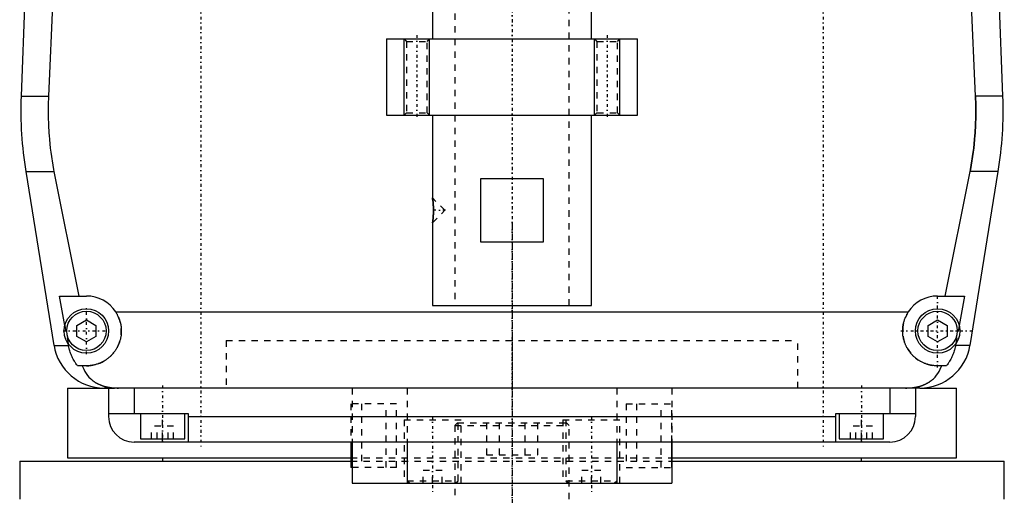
# Model space of a CAD drawing. Extents: x -120 to 120, y -1 to 1086.
# Tile 2 of 8: x -78 to 78, y 364 to 439. Entities that reach past the tile are written whole.
import ezdxf

# ---------------------------------------------------------------- set-up
doc = ezdxf.new("R2010")
doc.units = 0
doc.linetypes.add('CENTER', pattern=[1.5, 0.45, -0.5, 0.05, -0.5])
doc.linetypes.add('DASHED', pattern=[2, 1, -1])
for name, color, linetype in [('AM_0', 7, 'CONTINUOUS'), ('AM_10', 7, 'CONTINUOUS'), ('AM_3', 7, 'DASHED'), ('AM_7', 7, 'CENTER')]:
    doc.layers.add(name, color=color, linetype=linetype)

msp = doc.modelspace()

# ---------------------------------------------------------------- linework, layer by layer
at = {"layer": 'AM_0', "color": 7, "linetype": 'CONTINUOUS'}
for p, q in [((-76.29, 452.8), (-77.28, 426.46)), ((77.28, 426.46), (76.29, 452.8)), ((-72.2, 444), (-72.97, 426.46)), ((72.97, 426.46), (72.2, 444)), ((-12.5, 440.5), (-12.5, 435.5)), ((12.5, 435.5), (12.5, 440.5)), ((-19.75, 435.5), (-19.75, 423.5)), ((-19.75, 435.5), (19.75, 435.5)), ((19.75, 423.5), (19.75, 435.5)), ((-77.28, 426.46), (-72.97, 426.46)), ((77.28, 426.46), (72.97, 426.46)), ((-19.75, 423.5), (19.75, 423.5)), ((-12.5, 423.5), (-12.5, 410.45)), ((12.5, 393.5), (12.5, 423.5)), ((-76.54, 414.6), (-72.1, 387.22)), ((-76.54, 414.6), (-72.1, 414.6)), ((-72.1, 414.6), (-68.19, 395)), ((68.19, 395), (72.1, 414.6)), ((76.54, 414.6), (72.1, 414.6)), ((72.1, 387.22), (76.54, 414.6)), ((-4.9, 403.5), (-4.9, 413.5)), ((-4.9, 413.5), (4.9, 413.5)), ((4.9, 413.5), (4.9, 403.5)), ((-12.44, 409.98), (-12.49, 410.36)), ((-12.42, 409.72), (-12.43, 409.86)), ((-12.5, 406.55), (-12.5, 393.5)), ((4.9, 403.5), (-4.9, 403.5)), ((-71.21, 395), (-67, 395)), ((-70.39, 390.38), (-71.21, 395)), ((67, 395), (71.21, 395)), ((71.21, 395), (70.39, 390.38)), ((-62.39, 392.5), (62.39, 392.5)), ((-12.5, 393.5), (12.5, 393.5)), ((-68.5, 390.37), (-67, 391.23)), ((-67, 391.23), (-65.5, 390.37)), ((65.5, 390.37), (67, 391.23)), ((67, 391.23), (68.5, 390.37)), ((-68.5, 388.63), (-68.5, 390.37)), ((-65.5, 390.37), (-65.5, 388.63)), ((65.5, 388.63), (65.5, 390.37)), ((68.5, 390.37), (68.5, 388.63)), ((-67, 387.77), (-68.5, 388.63)), ((-65.5, 388.63), (-67, 387.77)), ((67, 387.77), (65.5, 388.63)), ((68.5, 388.63), (67, 387.77)), ((-72.1, 387.22), (-69.82, 387.22)), ((-69.82, 387.22), (-69.87, 387.5)), ((69.87, 387.5), (69.82, 387.22)), ((72.1, 387.22), (69.82, 387.22)), ((-67, 384), (-68.39, 384)), ((68.39, 384), (67, 384)), ((-70, 380.5), (-70, 369.5)), ((-70, 380.5), (-63.57, 380.5)), ((64.2, 380.5), (-64.2, 380.5)), ((-63.5, 380.5), (-63.5, 376)), ((-59.5, 380.5), (-59.5, 376.5)), ((59.5, 380.5), (59.5, 376.5)), ((63.5, 380.5), (63.5, 376)), ((64.2, 380.5), (70, 380.5)), ((70, 369.5), (70, 380.5)), ((-63.5, 376.5), (-51, 376.5)), ((-58.5, 376.5), (-58.5, 372.5)), ((-51.5, 372.5), (-51.5, 376.5)), ((-51, 376.5), (-51, 372)), ((-51, 376), (51, 376)), ((51, 372), (51, 376.5)), ((51, 376.5), (63.5, 376.5)), ((51.5, 376.5), (51.5, 372.5)), ((58.5, 372.5), (58.5, 376.5)), ((59.5, 372), (-59.5, 372)), ((-58.5, 372.5), (-51.5, 372.5)), ((-55, 372), (-55, 372.5)), ((-25.37, 372), (-25.37, 368)), ((-25.16, 372), (-25.16, 365.5)), ((-16.5, 372), (-16.5, 365.5)), ((16.5, 372), (16.5, 365.5)), ((25.16, 372), (25.16, 365.5)), ((25.16, 368), (25.16, 372)), ((51.5, 372.5), (58.5, 372.5)), ((55, 372), (55, 372.5)), ((-77.5, 369), (-77.5, 363)), ((-77.5, 369), (-25.37, 369)), ((-70, 369.5), (-25.39, 369.5)), ((-55, 369.5), (-55, 369)), ((25.16, 369), (77.5, 369)), ((25.18, 369.5), (70, 369.5)), ((55, 369), (55, 369.5)), ((77.5, 363), (77.5, 369)), ((-25.16, 368), (-25.37, 368)), ((-25.16, 365.5), (25.16, 365.5))]:
    msp.add_line(p, q, dxfattribs=at)
for points in [[(-72.97, 426.46, 0), (-72.99, 426.13, 0), (-73.01, 425.49, 0), (-73.02, 424.84, 0), (-73.02, 424.53, 0), (-73.02, 424.21, 0), (-73.02, 423.57, 0), (-73, 422.93, 0), (-72.98, 422.28, 0), (-72.96, 421.63, 0), (-72.92, 420.97, 0), (-72.9, 420.64, 0), (-72.87, 420.31, 0), (-72.82, 419.65, 0), (-72.75, 418.98, 0), (-72.68, 418.31, 0), (-72.59, 417.64, 0), (-72.5, 416.96, 0), (-72.45, 416.62, 0), (-72.4, 416.29, 0), (-72.29, 415.61, 0), (-72.17, 414.94, 0), (-72.1, 414.6, 0)], [(72.1, 414.6, 0), (72.17, 414.94, 0), (72.29, 415.61, 0), (72.4, 416.29, 0), (72.45, 416.62, 0), (72.5, 416.96, 0), (72.59, 417.64, 0), (72.68, 418.31, 0), (72.75, 418.98, 0), (72.82, 419.65, 0), (72.87, 420.31, 0), (72.9, 420.64, 0), (72.92, 420.97, 0), (72.96, 421.63, 0), (72.98, 422.28, 0), (73, 422.93, 0), (73.02, 423.57, 0), (73.02, 424.21, 0), (73.02, 424.53, 0), (73.02, 424.84, 0), (73.01, 425.49, 0), (72.99, 426.13, 0), (72.97, 426.46, 0)], [(-12.5, 410.45, 0), (-12.5, 410.45, 0), (-12.5, 410.45, 0), (-12.5, 410.45, 0), (-12.5, 410.45, 0), (-12.5, 410.45, 0), (-12.5, 410.45, 0), (-12.5, 410.44, 0), (-12.5, 410.44, 0), (-12.5, 410.44, 0), (-12.5, 410.43, 0), (-12.5, 410.43, 0), (-12.5, 410.43, 0), (-12.5, 410.43, 0), (-12.5, 410.42, 0), (-12.5, 410.42, 0), (-12.49, 410.41, 0), (-12.49, 410.4, 0), (-12.49, 410.4, 0), (-12.49, 410.4, 0), (-12.49, 410.39, 0), (-12.49, 410.38, 0), (-12.49, 410.38, 0), (-12.49, 410.38, 0), (-12.49, 410.37, 0), (-12.49, 410.36, 0), (-12.49, 410.35, 0), (-12.49, 410.35, 0), (-12.49, 410.34, 0), (-12.48, 410.33, 0), (-12.48, 410.32, 0), (-12.48, 410.31, 0), (-12.48, 410.3, 0), (-12.48, 410.29, 0), (-12.48, 410.29, 0), (-12.48, 410.27, 0), (-12.48, 410.26, 0), (-12.47, 410.25, 0), (-12.47, 410.24, 0), (-12.47, 410.22, 0), (-12.47, 410.22, 0), (-12.47, 410.21, 0), (-12.47, 410.19, 0), (-12.47, 410.18, 0), (-12.46, 410.17, 0), (-12.46, 410.15, 0), (-12.46, 410.13, 0), (-12.46, 410.13, 0), (-12.46, 410.12, 0), (-12.46, 410.1, 0), (-12.46, 410.09, 0), (-12.45, 410.07, 0), (-12.45, 410.05, 0), (-12.45, 410.03, 0), (-12.45, 410.03, 0), (-12.45, 410.02, 0), (-12.45, 410, 0), (-12.44, 409.98, 0), (-12.44, 409.96, 0), (-12.44, 409.94, 0), (-12.44, 409.92, 0), (-12.44, 409.91, 0), (-12.44, 409.91, 0), (-12.43, 409.89, 0), (-12.43, 409.87, 0), (-12.43, 409.86, 0), (-12.43, 409.85, 0), (-12.43, 409.83, 0), (-12.43, 409.81, 0), (-12.43, 409.8, 0), (-12.43, 409.79, 0), (-12.42, 409.77, 0), (-12.42, 409.75, 0), (-12.42, 409.72, 0), (-12.42, 409.7, 0), (-12.42, 409.68, 0), (-12.42, 409.67, 0), (-12.41, 409.66, 0), (-12.41, 409.63, 0), (-12.41, 409.61, 0), (-12.41, 409.59, 0), (-12.41, 409.57, 0), (-12.41, 409.54, 0), (-12.4, 409.53, 0), (-12.4, 409.52, 0), (-12.4, 409.49, 0), (-12.4, 409.47, 0), (-12.4, 409.44, 0), (-12.4, 409.42, 0), (-12.4, 409.39, 0), (-12.39, 409.38, 0), (-12.39, 409.37, 0), (-12.39, 409.34, 0), (-12.39, 409.32, 0), (-12.39, 409.29, 0), (-12.39, 409.27, 0), (-12.39, 409.24, 0), (-12.39, 409.23, 0), (-12.39, 409.21, 0), (-12.38, 409.19, 0), (-12.38, 409.16, 0), (-12.38, 409.13, 0), (-12.38, 409.11, 0), (-12.38, 409.08, 0), (-12.38, 409.07, 0), (-12.38, 409.05, 0), (-12.38, 409.03, 0), (-12.38, 409, 0), (-12.38, 408.99, 0), (-12.38, 408.97, 0), (-12.37, 408.95, 0), (-12.37, 408.92, 0), (-12.37, 408.9, 0), (-12.37, 408.89, 0), (-12.37, 408.86, 0), (-12.37, 408.84, 0), (-12.37, 408.81, 0), (-12.37, 408.78, 0), (-12.37, 408.76, 0), (-12.37, 408.74, 0), (-12.37, 408.73, 0), (-12.37, 408.7, 0), (-12.37, 408.67, 0), (-12.37, 408.65, 0), (-12.37, 408.62, 0), (-12.37, 408.59, 0), (-12.37, 408.58, 0), (-12.37, 408.57, 0), (-12.37, 408.54, 0), (-12.37, 408.51, 0), (-12.37, 408.5, 0)], [(-12.37, 408.5, 0), (-12.37, 408.49, 0), (-12.37, 408.46, 0), (-12.37, 408.43, 0), (-12.37, 408.42, 0), (-12.37, 408.41, 0), (-12.37, 408.38, 0), (-12.37, 408.35, 0), (-12.37, 408.33, 0), (-12.37, 408.3, 0), (-12.37, 408.27, 0), (-12.37, 408.26, 0), (-12.37, 408.24, 0), (-12.37, 408.22, 0), (-12.37, 408.19, 0), (-12.37, 408.16, 0), (-12.37, 408.14, 0), (-12.37, 408.11, 0), (-12.37, 408.09, 0), (-12.37, 408.08, 0), (-12.37, 408.05, 0), (-12.38, 408.03, 0), (-12.38, 408.01, 0), (-12.38, 408, 0), (-12.38, 407.97, 0), (-12.38, 407.95, 0), (-12.38, 407.93, 0), (-12.38, 407.92, 0), (-12.38, 407.89, 0), (-12.38, 407.86, 0), (-12.38, 407.84, 0), (-12.38, 407.81, 0), (-12.39, 407.78, 0), (-12.39, 407.77, 0), (-12.39, 407.76, 0), (-12.39, 407.73, 0), (-12.39, 407.71, 0), (-12.39, 407.68, 0), (-12.39, 407.65, 0), (-12.39, 407.63, 0), (-12.39, 407.62, 0), (-12.4, 407.6, 0), (-12.4, 407.58, 0), (-12.4, 407.55, 0), (-12.4, 407.53, 0), (-12.4, 407.51, 0), (-12.4, 407.48, 0), (-12.4, 407.47, 0), (-12.41, 407.46, 0), (-12.41, 407.43, 0), (-12.41, 407.41, 0), (-12.41, 407.39, 0), (-12.41, 407.36, 0), (-12.41, 407.34, 0), (-12.42, 407.33, 0), (-12.42, 407.32, 0), (-12.42, 407.3, 0), (-12.42, 407.28, 0), (-12.42, 407.25, 0), (-12.42, 407.23, 0), (-12.43, 407.21, 0), (-12.43, 407.2, 0), (-12.43, 407.19, 0), (-12.43, 407.17, 0), (-12.43, 407.15, 0), (-12.43, 407.14, 0), (-12.43, 407.13, 0), (-12.43, 407.11, 0), (-12.44, 407.09, 0), (-12.44, 407.08, 0), (-12.44, 407.08, 0), (-12.44, 407.06, 0), (-12.44, 407.04, 0), (-12.44, 407.02, 0), (-12.45, 407, 0), (-12.45, 406.98, 0), (-12.45, 406.97, 0), (-12.45, 406.97, 0), (-12.45, 406.95, 0), (-12.45, 406.93, 0), (-12.46, 406.91, 0), (-12.46, 406.9, 0), (-12.46, 406.88, 0), (-12.46, 406.87, 0), (-12.46, 406.87, 0), (-12.46, 406.85, 0), (-12.46, 406.83, 0), (-12.47, 406.82, 0), (-12.47, 406.8, 0), (-12.47, 406.79, 0), (-12.47, 406.78, 0), (-12.47, 406.78, 0), (-12.47, 406.76, 0), (-12.47, 406.75, 0), (-12.48, 406.74, 0), (-12.48, 406.72, 0), (-12.48, 406.71, 0), (-12.48, 406.71, 0), (-12.48, 406.7, 0), (-12.48, 406.69, 0), (-12.48, 406.68, 0), (-12.48, 406.67, 0), (-12.49, 406.66, 0), (-12.49, 406.65, 0), (-12.49, 406.64, 0), (-12.49, 406.64, 0), (-12.49, 406.63, 0), (-12.49, 406.62, 0), (-12.49, 406.62, 0), (-12.49, 406.62, 0), (-12.49, 406.61, 0), (-12.49, 406.6, 0), (-12.49, 406.6, 0), (-12.49, 406.59, 0), (-12.49, 406.59, 0), (-12.5, 406.58, 0), (-12.5, 406.58, 0), (-12.5, 406.57, 0), (-12.5, 406.57, 0), (-12.5, 406.57, 0), (-12.5, 406.57, 0), (-12.5, 406.56, 0), (-12.5, 406.56, 0), (-12.5, 406.56, 0), (-12.5, 406.55, 0), (-12.5, 406.55, 0), (-12.5, 406.55, 0), (-12.5, 406.55, 0), (-12.5, 406.55, 0), (-12.5, 406.55, 0), (-12.5, 406.55, 0)], [(-12.5, 406.55, 0), (-12.5, 406.55, 0), (-12.5, 406.55, 0), (-12.5, 406.56, 0), (-12.5, 406.57, 0), (-12.5, 406.57, 0), (-12.49, 406.59, 0), (-12.49, 406.61, 0), (-12.49, 406.64, 0), (-12.48, 406.67, 0), (-12.48, 406.7, 0), (-12.48, 406.72, 0), (-12.48, 406.74, 0), (-12.47, 406.78, 0), (-12.47, 406.82, 0), (-12.46, 406.87, 0), (-12.45, 406.92, 0), (-12.45, 406.97, 0), (-12.45, 407, 0), (-12.44, 407.03, 0), (-12.44, 407.08, 0), (-12.43, 407.14, 0), (-12.43, 407.17, 0)], [(-62.39, 392.5, 0), (-62.36, 392.45, 0), (-62.3, 392.35, 0), (-62.24, 392.26, 0), (-62.21, 392.21, 0), (-62.18, 392.16, 0), (-62.13, 392.05, 0), (-62.08, 391.95, 0), (-62.03, 391.85, 0), (-61.98, 391.74, 0), (-61.93, 391.64, 0), (-61.91, 391.59, 0), (-61.89, 391.53, 0), (-61.85, 391.43, 0), (-61.81, 391.32, 0), (-61.77, 391.21, 0), (-61.74, 391.1, 0), (-61.71, 390.99, 0), (-61.69, 390.94, 0), (-61.68, 390.88, 0), (-61.65, 390.77, 0), (-61.62, 390.66, 0), (-61.61, 390.61, 0), (-61.6, 390.55, 0), (-61.58, 390.44, 0), (-61.56, 390.34, 0), (-61.56, 390.28, 0), (-61.55, 390.23, 0), (-61.53, 390.12, 0), (-61.52, 390.01, 0), (-61.51, 389.9, 0), (-61.51, 389.79, 0), (-61.5, 389.69, 0), (-61.5, 389.63, 0), (-61.5, 389.58, 0), (-61.5, 389.48, 0), (-61.5, 389.37, 0), (-61.5, 389.27, 0), (-61.51, 389.16, 0), (-61.52, 389.05, 0), (-61.52, 389, 0), (-61.53, 388.95, 0), (-61.54, 388.84, 0), (-61.55, 388.74, 0), (-61.57, 388.63, 0), (-61.59, 388.53, 0), (-61.61, 388.42, 0), (-61.62, 388.37, 0), (-61.63, 388.31, 0), (-61.65, 388.21, 0), (-61.68, 388.1, 0), (-61.71, 388, 0), (-61.74, 387.9, 0), (-61.77, 387.79, 0), (-61.79, 387.74, 0), (-61.81, 387.69, 0), (-61.84, 387.59, 0), (-61.88, 387.49, 0), (-61.92, 387.39, 0), (-61.96, 387.29, 0), (-62.01, 387.19, 0), (-62.03, 387.14, 0), (-62.05, 387.1, 0), (-62.1, 387, 0), (-62.15, 386.9, 0), (-62.18, 386.86, 0), (-62.2, 386.81, 0), (-62.26, 386.72, 0), (-62.31, 386.63, 0), (-62.34, 386.58, 0), (-62.37, 386.54, 0), (-62.43, 386.45, 0), (-62.49, 386.36, 0), (-62.55, 386.27, 0), (-62.61, 386.19, 0), (-62.67, 386.1, 0), (-62.71, 386.06, 0), (-62.74, 386.02, 0), (-62.81, 385.94, 0), (-62.87, 385.86, 0), (-62.94, 385.79, 0), (-63.01, 385.71, 0), (-63.09, 385.64, 0), (-63.12, 385.6, 0), (-63.16, 385.56, 0), (-63.23, 385.49, 0), (-63.31, 385.42, 0), (-63.38, 385.36, 0), (-63.46, 385.29, 0), (-63.55, 385.22, 0), (-63.59, 385.19, 0), (-63.63, 385.15, 0), (-63.71, 385.09, 0), (-63.8, 385.03, 0), (-63.89, 384.96, 0), (-63.98, 384.9, 0), (-64.07, 384.85, 0), (-64.12, 384.82, 0), (-64.16, 384.79, 0), (-64.26, 384.73, 0), (-64.36, 384.68, 0), (-64.45, 384.63, 0), (-64.55, 384.57, 0), (-64.65, 384.53, 0), (-64.7, 384.5, 0), (-64.76, 384.48, 0), (-64.86, 384.43, 0), (-64.96, 384.39, 0), (-65.02, 384.37, 0), (-65.07, 384.35, 0), (-65.17, 384.31, 0), (-65.28, 384.28, 0), (-65.34, 384.26, 0), (-65.39, 384.24, 0), (-65.5, 384.21, 0), (-65.61, 384.18, 0), (-65.72, 384.15, 0), (-65.83, 384.13, 0), (-65.94, 384.1, 0), (-66, 384.09, 0), (-66.05, 384.08, 0), (-66.16, 384.06, 0), (-66.27, 384.05, 0), (-66.39, 384.03, 0), (-66.5, 384.02, 0), (-66.61, 384.01, 0), (-66.67, 384.01, 0), (-66.72, 384.01, 0), (-66.83, 384, 0), (-66.94, 384, 0), (-67, 384, 0)], [(67, 384, 0), (66.94, 384, 0), (66.83, 384, 0), (66.72, 384.01, 0), (66.67, 384.01, 0), (66.61, 384.01, 0), (66.5, 384.02, 0), (66.39, 384.03, 0), (66.27, 384.05, 0), (66.16, 384.06, 0), (66.05, 384.08, 0), (66, 384.09, 0), (65.94, 384.1, 0), (65.83, 384.13, 0), (65.72, 384.15, 0), (65.61, 384.18, 0), (65.5, 384.21, 0), (65.39, 384.24, 0), (65.34, 384.26, 0), (65.28, 384.28, 0), (65.17, 384.31, 0), (65.07, 384.35, 0), (65.02, 384.37, 0), (64.96, 384.39, 0), (64.86, 384.43, 0), (64.76, 384.48, 0), (64.7, 384.5, 0), (64.65, 384.53, 0), (64.55, 384.57, 0), (64.45, 384.63, 0), (64.36, 384.68, 0), (64.26, 384.73, 0), (64.16, 384.79, 0), (64.12, 384.82, 0), (64.07, 384.85, 0), (63.98, 384.9, 0), (63.89, 384.96, 0), (63.8, 385.03, 0), (63.71, 385.09, 0), (63.63, 385.15, 0), (63.59, 385.19, 0), (63.55, 385.22, 0), (63.46, 385.29, 0), (63.38, 385.36, 0), (63.31, 385.42, 0), (63.23, 385.49, 0), (63.16, 385.56, 0), (63.12, 385.6, 0), (63.09, 385.64, 0), (63.01, 385.71, 0), (62.94, 385.79, 0), (62.87, 385.86, 0), (62.81, 385.94, 0), (62.74, 386.02, 0), (62.71, 386.06, 0), (62.67, 386.1, 0), (62.61, 386.19, 0), (62.55, 386.27, 0), (62.49, 386.36, 0), (62.43, 386.45, 0), (62.37, 386.54, 0), (62.34, 386.58, 0), (62.31, 386.63, 0), (62.26, 386.72, 0), (62.2, 386.81, 0), (62.18, 386.86, 0), (62.15, 386.9, 0), (62.1, 387, 0), (62.05, 387.1, 0), (62.03, 387.14, 0), (62.01, 387.19, 0), (61.96, 387.29, 0), (61.92, 387.39, 0), (61.88, 387.49, 0), (61.84, 387.59, 0), (61.81, 387.69, 0), (61.79, 387.74, 0), (61.77, 387.79, 0), (61.74, 387.9, 0), (61.71, 388, 0), (61.68, 388.1, 0), (61.65, 388.21, 0), (61.63, 388.31, 0), (61.62, 388.37, 0), (61.61, 388.42, 0), (61.59, 388.53, 0), (61.57, 388.63, 0), (61.55, 388.74, 0), (61.54, 388.84, 0), (61.53, 388.95, 0), (61.52, 389, 0), (61.52, 389.05, 0), (61.51, 389.16, 0), (61.5, 389.27, 0), (61.5, 389.37, 0), (61.5, 389.48, 0), (61.5, 389.58, 0), (61.5, 389.63, 0), (61.5, 389.69, 0), (61.51, 389.79, 0), (61.51, 389.9, 0), (61.52, 390.01, 0), (61.53, 390.12, 0), (61.55, 390.23, 0), (61.56, 390.28, 0), (61.56, 390.34, 0), (61.58, 390.44, 0), (61.6, 390.55, 0), (61.61, 390.61, 0), (61.62, 390.66, 0), (61.65, 390.77, 0), (61.68, 390.88, 0), (61.69, 390.94, 0), (61.71, 390.99, 0), (61.74, 391.1, 0), (61.77, 391.21, 0), (61.81, 391.32, 0), (61.85, 391.43, 0), (61.89, 391.53, 0), (61.91, 391.59, 0), (61.93, 391.64, 0), (61.98, 391.74, 0), (62.03, 391.85, 0), (62.08, 391.95, 0), (62.13, 392.05, 0), (62.18, 392.16, 0), (62.21, 392.21, 0), (62.24, 392.26, 0), (62.3, 392.35, 0), (62.36, 392.45, 0), (62.39, 392.5, 0)], [(-68.39, 384, 0), (-68.45, 384.08, 0), (-68.56, 384.23, 0), (-68.67, 384.39, 0), (-68.72, 384.47, 0), (-68.77, 384.55, 0), (-68.88, 384.72, 0), (-68.98, 384.89, 0), (-69.07, 385.07, 0), (-69.17, 385.25, 0), (-69.26, 385.43, 0), (-69.3, 385.53, 0), (-69.34, 385.62, 0), (-69.42, 385.81, 0), (-69.49, 385.99, 0), (-69.55, 386.17, 0), (-69.61, 386.35, 0), (-69.66, 386.54, 0), (-69.69, 386.63, 0), (-69.71, 386.73, 0), (-69.76, 386.92, 0), (-69.8, 387.12, 0), (-69.82, 387.22, 0)], [(69.82, 387.22, 0), (69.8, 387.12, 0), (69.76, 386.92, 0), (69.71, 386.73, 0), (69.69, 386.63, 0), (69.66, 386.54, 0), (69.61, 386.35, 0), (69.55, 386.17, 0), (69.49, 385.99, 0), (69.42, 385.81, 0), (69.34, 385.62, 0), (69.3, 385.53, 0), (69.26, 385.43, 0), (69.17, 385.25, 0), (69.07, 385.07, 0), (68.98, 384.89, 0), (68.88, 384.72, 0), (68.77, 384.55, 0), (68.72, 384.47, 0), (68.67, 384.39, 0), (68.56, 384.23, 0), (68.45, 384.08, 0), (68.39, 384, 0)], [(-67.64, 384, 0), (-67.57, 383.81, 0), (-67.42, 383.45, 0), (-67.24, 383.11, 0), (-67.14, 382.95, 0), (-67.04, 382.79, 0), (-66.82, 382.49, 0), (-66.59, 382.22, 0), (-66.32, 381.96, 0), (-66.16, 381.81, 0), (-66.11, 381.77, 0), (-66.07, 381.73, 0), (-66.04, 381.71, 0), (-66.02, 381.69, 0), (-65.97, 381.66, 0), (-65.92, 381.62, 0), (-65.87, 381.58, 0), (-65.81, 381.55, 0), (-65.76, 381.51, 0), (-65.73, 381.49, 0), (-65.71, 381.47, 0), (-65.65, 381.44, 0), (-65.6, 381.4, 0), (-65.57, 381.39, 0), (-65.54, 381.37, 0), (-65.49, 381.34, 0), (-65.43, 381.31, 0), (-65.4, 381.29, 0), (-65.38, 381.27, 0), (-65.32, 381.24, 0), (-65.26, 381.21, 0), (-65.2, 381.18, 0), (-65.14, 381.15, 0), (-65.08, 381.12, 0), (-65.05, 381.11, 0), (-65.02, 381.09, 0), (-64.96, 381.07, 0), (-64.9, 381.04, 0), (-64.83, 381.01, 0), (-64.77, 380.99, 0), (-64.71, 380.96, 0), (-64.68, 380.95, 0), (-64.64, 380.94, 0), (-64.58, 380.91, 0), (-64.52, 380.89, 0), (-64.45, 380.87, 0), (-64.39, 380.85, 0), (-64.32, 380.83, 0), (-64.29, 380.82, 0), (-64.25, 380.81, 0), (-64.19, 380.79, 0), (-64.12, 380.77, 0), (-64.05, 380.75, 0), (-63.98, 380.73, 0), (-63.92, 380.72, 0), (-63.88, 380.71, 0), (-63.85, 380.7, 0), (-63.78, 380.69, 0), (-63.71, 380.67, 0), (-63.64, 380.66, 0), (-63.57, 380.64, 0), (-63.5, 380.63, 0), (-63.46, 380.62, 0), (-63.43, 380.62, 0), (-63.36, 380.61, 0), (-63.28, 380.59, 0), (-63.25, 380.59, 0), (-63.21, 380.58, 0), (-63.14, 380.57, 0), (-63.07, 380.57, 0), (-63.03, 380.56, 0), (-62.99, 380.56, 0), (-62.92, 380.55, 0), (-62.85, 380.54, 0), (-62.77, 380.54, 0), (-62.7, 380.53, 0), (-62.63, 380.52, 0), (-62.59, 380.52, 0), (-62.55, 380.52, 0), (-62.48, 380.51, 0), (-62.41, 380.51, 0), (-62.15, 380.5, 0), (-61.92, 380.5, 0)], [(61.92, 380.5, 0), (62.15, 380.5, 0), (62.41, 380.51, 0), (62.48, 380.51, 0), (62.55, 380.52, 0), (62.59, 380.52, 0), (62.63, 380.52, 0), (62.7, 380.53, 0), (62.77, 380.54, 0), (62.85, 380.54, 0), (62.92, 380.55, 0), (62.99, 380.56, 0), (63.03, 380.56, 0), (63.07, 380.57, 0), (63.14, 380.57, 0), (63.21, 380.58, 0), (63.25, 380.59, 0), (63.28, 380.59, 0), (63.36, 380.61, 0), (63.43, 380.62, 0), (63.46, 380.62, 0), (63.5, 380.63, 0), (63.57, 380.64, 0), (63.64, 380.66, 0), (63.71, 380.67, 0), (63.78, 380.69, 0), (63.86, 380.7, 0), (63.89, 380.71, 0), (63.93, 380.72, 0), (63.99, 380.74, 0), (64.06, 380.75, 0), (64.13, 380.77, 0), (64.2, 380.79, 0), (64.27, 380.81, 0), (64.3, 380.82, 0), (64.33, 380.83, 0), (64.4, 380.85, 0), (64.47, 380.87, 0), (64.53, 380.9, 0), (64.6, 380.92, 0), (64.66, 380.94, 0), (64.69, 380.96, 0), (64.72, 380.97, 0), (64.79, 380.99, 0), (64.85, 381.02, 0), (64.91, 381.05, 0), (64.97, 381.07, 0), (65.03, 381.1, 0), (65.06, 381.11, 0), (65.09, 381.13, 0), (65.15, 381.16, 0), (65.21, 381.19, 0), (65.27, 381.22, 0), (65.33, 381.25, 0), (65.39, 381.28, 0), (65.42, 381.3, 0), (65.45, 381.31, 0), (65.5, 381.35, 0), (65.56, 381.38, 0), (65.59, 381.4, 0), (65.61, 381.41, 0), (65.67, 381.45, 0), (65.72, 381.48, 0), (65.75, 381.5, 0), (65.78, 381.52, 0), (65.83, 381.56, 0), (65.88, 381.59, 0), (65.93, 381.63, 0), (65.98, 381.67, 0), (66.03, 381.71, 0), (66.06, 381.73, 0), (66.08, 381.75, 0), (66.13, 381.79, 0), (66.18, 381.83, 0), (66.34, 381.97, 0), (66.6, 382.23, 0), (66.84, 382.51, 0), (67.05, 382.81, 0), (67.15, 382.97, 0), (67.25, 383.13, 0), (67.42, 383.46, 0), (67.57, 383.82, 0), (67.64, 384, 0)]]:
    msp.add_polyline3d(points, dxfattribs=at)
for centre, radius in [((-67, 389.5), 3.5), ((-67, 389.5), 3.1), ((67, 389.5), 3.5), ((67, 389.5), 3.1)]:
    msp.add_circle(centre, radius, dxfattribs=at)
for centre, radius, start, end in [((-17.32, 424.22), 60, 177.861, 189.225), ((17.32, 424.22), 60, 350.775, 2.139), ((-67, 389.5), 5.5, 33.0557, 90), ((67, 389.5), 5.5, 90, 146.9443), ((-64.2, 388.5), 8, 189.225, 270), ((64.2, 388.5), 8, 270, 350.775), ((-59.5, 376), 4, 180, 270), ((59.5, 376), 4, 270, 0)]:
    msp.add_arc(centre, radius, start, end, dxfattribs=at)
at = {"layer": 'AM_10', "color": 7, "linetype": 'CONTINUOUS'}
for p, q in [((-17, 423.5), (-17, 435.5)), ((-13, 423.5), (-13, 435.5)), ((13, 423.5), (13, 435.5)), ((17, 423.5), (17, 435.5))]:
    msp.add_line(p, q, dxfattribs=at)
at = {"layer": 'AM_3', "color": 6, "linetype": 'DASHED'}
for p, q in [((-9, 1053.5), (-9, 393.5)), ((9, 393.5), (9, 1053.5)), ((-17, 435.5), (-16.62, 435.12)), ((-16.62, 435.12), (-16.62, 423.88)), ((-16.62, 435.12), (-13.38, 435.12)), ((-13.38, 435.12), (-13, 435.5)), ((-13.38, 423.88), (-13.38, 435.12)), ((13, 435.5), (13.38, 435.12)), ((13.38, 435.12), (13.38, 423.88)), ((13.38, 435.12), (16.62, 435.12)), ((16.62, 435.12), (17, 435.5)), ((16.62, 423.88), (16.62, 435.12)), ((-16.62, 423.88), (-17, 423.5)), ((-16.62, 423.88), (-13.38, 423.88)), ((-13, 423.5), (-13.38, 423.88)), ((13.38, 423.88), (13, 423.5)), ((13.38, 423.88), (16.62, 423.88)), ((17, 423.5), (16.62, 423.88)), ((-10.55, 408.5), (-12.5, 410.45)), ((-12.49, 410.36), (-12.5, 410.45)), ((-12.43, 409.86), (-12.44, 409.98)), ((-12.5, 406.55), (-10.55, 408.5)), ((-70.39, 390.38), (-69.87, 387.5)), ((70.39, 390.38), (69.87, 387.5)), ((-45, 388), (-45, 380.5)), ((-45, 388), (45, 388)), ((-45, 388), (-45, 380.5)), ((-45, 388), (45, 388)), ((45, 380.5), (45, 388)), ((45, 380.5), (45, 388)), ((-63.57, 380.5), (-61.92, 380.5)), ((-25.16, 380.5), (-25.16, 372)), ((-16.5, 380.5), (-16.5, 372)), ((16.5, 380.5), (16.5, 372)), ((25.16, 380.5), (25.16, 372)), ((-25.37, 378), (-25.37, 372)), ((-18.16, 378), (-25.37, 378)), ((-23.71, 378), (-23.71, 368)), ((-19.83, 368), (-19.83, 378)), ((-18.16, 368), (-18.16, 378)), ((17.95, 378), (17.95, 368)), ((17.95, 378), (25.16, 378)), ((19.62, 378), (19.62, 368)), ((23.5, 368), (23.5, 378)), ((25.16, 372), (25.16, 378)), ((-55, 372.5), (-55, 376.5)), ((-17, 375.5), (-17, 365.5)), ((-17, 375.5), (-8, 375.5)), ((-8.5, 365.9), (-8.5, 375.5)), ((-8, 365.5), (-8, 375.5)), ((8, 375.5), (8, 365.5)), ((8, 375.5), (17, 375.5)), ((8.5, 375.5), (8.5, 365.9)), ((17, 365.5), (17, 375.5)), ((55, 372.5), (55, 376.5)), ((-56.73, 372.5), (-56.73, 374.5)), ((-53.27, 374.5), (-56.73, 374.5)), ((-55.87, 372.5), (-55.87, 374.5)), ((-54.13, 372.5), (-54.13, 374.5)), ((-53.27, 372.5), (-53.27, 374.5)), ((-8.6, 375), (-9, 374.6)), ((-9, 374.6), (-9, 363)), ((-9, 374.6), (9, 374.6)), ((-8.6, 375), (8.6, 375)), ((-4.04, 375), (-4.04, 370)), ((-2.02, 375), (-2.02, 370)), ((2.02, 375), (2.02, 370)), ((4.04, 375), (4.04, 370)), ((9, 374.6), (8.6, 375)), ((9, 363), (9, 374.6)), ((53.27, 372.5), (53.27, 374.5)), ((56.73, 374.5), (53.27, 374.5)), ((54.13, 372.5), (54.13, 374.5)), ((55.87, 372.5), (55.87, 374.5)), ((56.73, 372.5), (56.73, 374.5)), ((-25.39, 369.5), (25.18, 369.5)), ((-25.37, 369), (25.16, 369)), ((-4.04, 370), (4.04, 370)), ((-18.16, 368), (-25.16, 368)), ((-14, 365.5), (-14, 367.5)), ((-11, 367.5), (-14, 367.5)), ((-12.5, 365.5), (-12.5, 367.5)), ((-11, 365.5), (-11, 367.5)), ((11, 365.5), (11, 367.5)), ((14, 367.5), (11, 367.5)), ((12.5, 365.5), (12.5, 367.5)), ((14, 365.5), (14, 367.5)), ((17.95, 368), (25.16, 368)), ((-16.5, 365.9), (-16.1, 365.5)), ((-16.5, 365.9), (-8.5, 365.9)), ((-8.9, 365.5), (-8.5, 365.9)), ((8.5, 365.9), (8.9, 365.5)), ((8.5, 365.9), (16.5, 365.9)), ((16.1, 365.5), (16.5, 365.9))]:
    msp.add_line(p, q, dxfattribs=at)
for points in [[(72.97, 426.46, 0), (72.99, 426.13, 0), (73.01, 425.49, 0), (73.02, 424.84, 0), (73.02, 424.53, 0), (73.02, 424.21, 0), (73.02, 423.57, 0), (73, 422.93, 0), (72.98, 422.28, 0), (72.96, 421.63, 0), (72.92, 420.97, 0), (72.9, 420.64, 0), (72.87, 420.31, 0), (72.82, 419.65, 0), (72.75, 418.98, 0), (72.68, 418.31, 0), (72.59, 417.64, 0), (72.5, 416.96, 0), (72.45, 416.62, 0), (72.4, 416.29, 0), (72.29, 415.61, 0), (72.17, 414.94, 0), (72.1, 414.6, 0)], [(-12.43, 407.17, 0), (-12.43, 407.18, 0), (-12.43, 407.2, 0), (-12.42, 407.22, 0), (-12.42, 407.23, 0), (-12.42, 407.24, 0), (-12.42, 407.26, 0), (-12.42, 407.28, 0), (-12.42, 407.3, 0), (-12.42, 407.32, 0), (-12.41, 407.34, 0), (-12.41, 407.35, 0), (-12.41, 407.36, 0), (-12.41, 407.38, 0), (-12.41, 407.4, 0), (-12.41, 407.43, 0), (-12.41, 407.45, 0), (-12.4, 407.47, 0), (-12.4, 407.48, 0), (-12.4, 407.49, 0), (-12.4, 407.51, 0), (-12.4, 407.54, 0), (-12.4, 407.55, 0), (-12.4, 407.56, 0), (-12.4, 407.58, 0), (-12.4, 407.61, 0), (-12.39, 407.62, 0), (-12.39, 407.63, 0), (-12.39, 407.65, 0), (-12.39, 407.68, 0), (-12.39, 407.7, 0), (-12.39, 407.72, 0), (-12.39, 407.75, 0), (-12.39, 407.76, 0), (-12.39, 407.77, 0), (-12.38, 407.8, 0), (-12.38, 407.82, 0), (-12.38, 407.85, 0), (-12.38, 407.87, 0), (-12.38, 407.89, 0), (-12.38, 407.91, 0), (-12.38, 407.92, 0), (-12.38, 407.94, 0), (-12.38, 407.97, 0), (-12.38, 407.99, 0), (-12.38, 408.02, 0), (-12.37, 408.04, 0), (-12.37, 408.06, 0), (-12.37, 408.07, 0), (-12.37, 408.09, 0), (-12.37, 408.12, 0), (-12.37, 408.14, 0), (-12.37, 408.17, 0), (-12.37, 408.19, 0), (-12.37, 408.21, 0), (-12.37, 408.22, 0), (-12.37, 408.25, 0), (-12.37, 408.27, 0), (-12.37, 408.3, 0), (-12.37, 408.32, 0), (-12.37, 408.35, 0), (-12.37, 408.36, 0), (-12.37, 408.37, 0), (-12.37, 408.39, 0), (-12.37, 408.42, 0), (-12.37, 408.43, 0), (-12.37, 408.44, 0), (-12.37, 408.47, 0), (-12.37, 408.49, 0), (-12.37, 408.51, 0), (-12.37, 408.52, 0), (-12.37, 408.54, 0), (-12.37, 408.57, 0), (-12.37, 408.59, 0), (-12.37, 408.62, 0), (-12.37, 408.64, 0), (-12.37, 408.65, 0), (-12.37, 408.67, 0), (-12.37, 408.69, 0), (-12.37, 408.72, 0), (-12.37, 408.74, 0), (-12.37, 408.77, 0), (-12.37, 408.79, 0), (-12.37, 408.8, 0), (-12.37, 408.82, 0), (-12.37, 408.84, 0), (-12.37, 408.87, 0), (-12.37, 408.89, 0), (-12.37, 408.92, 0), (-12.37, 408.94, 0), (-12.37, 408.95, 0), (-12.37, 408.97, 0), (-12.38, 408.99, 0), (-12.38, 409.02, 0), (-12.38, 409.04, 0), (-12.38, 409.07, 0), (-12.38, 409.09, 0), (-12.38, 409.1, 0), (-12.38, 409.12, 0), (-12.38, 409.14, 0), (-12.38, 409.17, 0), (-12.38, 409.19, 0), (-12.39, 409.21, 0), (-12.39, 409.24, 0), (-12.39, 409.25, 0), (-12.39, 409.26, 0), (-12.39, 409.29, 0), (-12.39, 409.31, 0), (-12.39, 409.32, 0), (-12.39, 409.33, 0), (-12.39, 409.36, 0), (-12.39, 409.38, 0), (-12.4, 409.39, 0), (-12.4, 409.4, 0), (-12.4, 409.43, 0), (-12.4, 409.45, 0), (-12.4, 409.47, 0), (-12.4, 409.5, 0), (-12.4, 409.52, 0), (-12.4, 409.53, 0), (-12.41, 409.54, 0), (-12.41, 409.56, 0), (-12.41, 409.58, 0), (-12.41, 409.6, 0), (-12.41, 409.63, 0), (-12.41, 409.65, 0), (-12.41, 409.66, 0), (-12.42, 409.67, 0), (-12.42, 409.69, 0), (-12.42, 409.71, 0), (-12.42, 409.72, 0)]]:
    msp.add_polyline3d(points, dxfattribs=at)
for centre, start, end in [((-67, 389.5), 270, 33.0557), ((67, 389.5), 146.9443, 270)]:
    msp.add_arc(centre, 5.5, start, end, dxfattribs=at)
at = {"layer": 'AM_7', "color": 4, "linetype": 'CENTER'}
for p, q in [((0, 1086.5), (0, 360.5)), ((0, 700.5), (0, 370.5)), ((-49, 470), (-49, 371)), ((49, 470), (49, 371)), ((-15, 436.1), (-15, 422.9)), ((15, 436.1), (15, 422.9)), ((-10.45, 408.5), (-12.65, 408.5)), ((0, 406.4), (0, 1.6)), ((67, 383.73), (67, 395.27)), ((-67, 385.82), (-67, 393.18)), ((-70.67, 389.5), (-63.33, 389.5)), ((61.23, 389.5), (72.77, 389.5)), ((0, 388.38), (0, 380.12)), ((-55, 380.9), (-55, 372.1)), ((55, 380.9), (55, 372.1)), ((-12.5, 376.05), (-12.5, 363.95)), ((12.5, 376.05), (12.5, 363.95))]:
    msp.add_line(p, q, dxfattribs=at)

doc.saveas('drawing.dxf')
